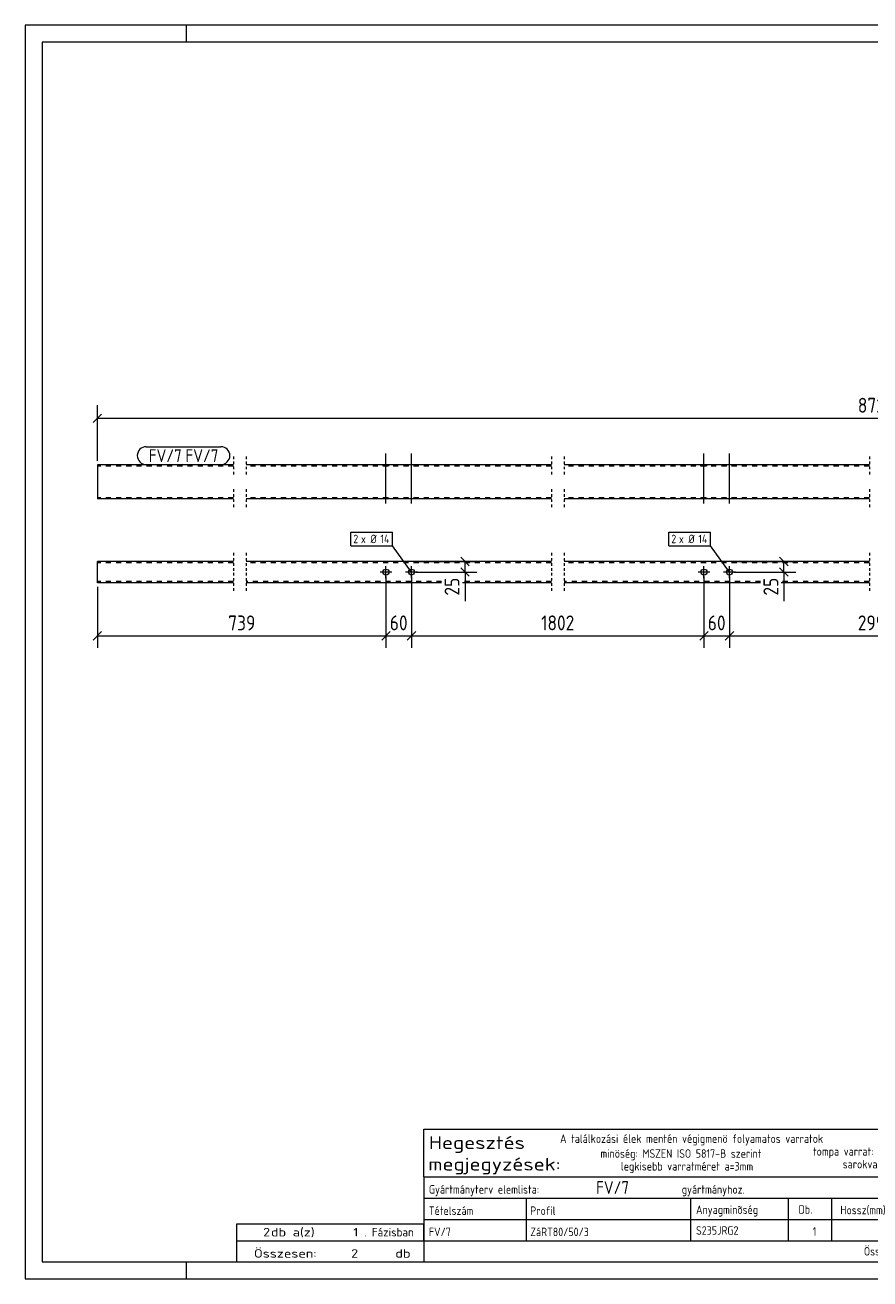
# Model space of a CAD drawing. Header units: millimetres. Extents: x 1 to 419, y 1 to 296.
# Tile 1 of 2: x 1 to 200, y 1 to 296. Entities that reach past the tile are written whole.
import ezdxf

# ---------------------------------------------------------------- set-up
doc = ezdxf.new("R2010")
doc.units = ezdxf.units.MM
doc.header["$LTSCALE"] = 0.6
for name, pattern in [('XKITLINE00', [0]), ('XKITLINE01', [4, 1, -1, 1, -1]), ('XKITLINE02', [4, 2, -2])]:
    doc.linetypes.add(name, pattern=pattern)
for name, color, linetype, lineweight in [('Bolt', 7, 'Continuous', 0), ('BoltMark', 3, 'Continuous', 0), ('DrawingSheet', 5, 'Continuous', 0), ('OtherObjectType', 1, 'Continuous', 0), ('Part', 2, 'Continuous', 0), ('PartMark', 3, 'Continuous', 0), ('Z-DIMENSIONS', 1, 'Continuous', 0)]:
    doc.layers.add(name, color=color, linetype=linetype, lineweight=lineweight)
doc.styles.add('ISOCPEUR', font='ISOCPEUR.TTF')

msp = doc.modelspace()

# ---------------------------------------------------------------- linework, layer by layer
at = {"layer": 'Bolt', "color": 3, "linetype": 'XKITLINE00', "lineweight": 0}
for p, q in [((85.9, 183.46), (85.9, 195.21)), ((91.9, 183.46), (91.9, 195.21)), ((160.7, 183.46), (160.7, 195.21)), ((166.7, 183.46), (166.7, 195.21)), ((85.2, 192.2), (85.2, 192.5)), ((86.6, 192.2), (86.6, 192.5)), ((91.2, 192.2), (91.2, 192.5)), ((92.6, 192.2), (92.6, 192.5)), ((160, 192.2), (160, 192.5)), ((161.4, 192.2), (161.4, 192.5)), ((166, 192.2), (166, 192.5)), ((167.4, 192.2), (167.4, 192.5)), ((85.2, 184.5), (85.2, 184.8)), ((86.6, 184.5), (86.6, 184.8)), ((91.2, 184.5), (91.2, 184.8)), ((92.6, 184.5), (92.6, 184.8)), ((160, 184.5), (160, 184.8)), ((161.4, 184.5), (161.4, 184.8)), ((166, 184.5), (166, 184.8)), ((167.4, 184.5), (167.4, 184.8)), ((85.9, 165.9), (85.9, 168.7)), ((91.9, 165.9), (91.9, 168.7)), ((160.7, 165.9), (160.7, 168.7)), ((166.7, 165.9), (166.7, 168.7)), ((87.3, 167.3), (84.5, 167.3)), ((93.3, 167.3), (90.5, 167.3)), ((162.1, 167.3), (159.3, 167.3)), ((168.1, 167.3), (165.3, 167.3))]:
    msp.add_line(p, q, dxfattribs=at)
for centre in [(85.9, 167.3), (91.9, 167.3), (160.7, 167.3), (166.7, 167.3)]:
    msp.add_circle(centre, 0.7, dxfattribs=at)
at = {"layer": 'BoltMark', "color": 7, "linetype": 'XKITLINE00', "lineweight": 0}
for p, q in [((77.61, 176.7), (87.4, 176.7)), ((77.61, 173.5), (77.61, 176.7)), ((87.4, 173.5), (87.4, 176.7)), ((152.41, 176.7), (162.2, 176.7)), ((152.41, 173.5), (152.41, 176.7)), ((162.2, 173.5), (162.2, 176.7)), ((77.61, 173.5), (87.4, 173.5)), ((91.9, 167.3), (87.4, 173.5)), ((152.41, 173.5), (162.2, 173.5)), ((166.7, 167.3), (162.2, 173.5))]:
    msp.add_line(p, q, dxfattribs=at)
at = {"layer": 'DrawingSheet', "color": 2, "linetype": 'XKITLINE00', "lineweight": 0}
for p, q in [((419, 296), (1, 296)), ((1, 296), (1, 1)), ((39, 292), (39, 296)), ((39, 1), (39, 5)), ((1, 1), (419, 1))]:
    msp.add_line(p, q, dxfattribs=at)
at = {"layer": 'DrawingSheet', "color": 3, "linetype": 'XKITLINE00', "lineweight": 0}
for p, q in [((415, 292), (5, 292)), ((5, 292), (5, 5)), ((5, 5), (415, 5))]:
    msp.add_line(p, q, dxfattribs=at)
at = {"layer": 'OtherObjectType', "color": 7, "linetype": 'XKITLINE00', "lineweight": 0}
for p, q in [((94.84, 25), (94.84, 36.25)), ((94.84, 36.25), (254.84, 36.25)), ((94.84, 25), (254.84, 25)), ((94.84, 25), (254.84, 25)), ((94.84, 25), (94.84, 20)), ((94.84, 20), (254.84, 20)), ((94.84, 20), (94.84, 15)), ((118.84, 20), (118.84, 15)), ((157.61, 15), (157.61, 20)), ((180.5, 20), (180.5, 15)), ((190.7, 20), (190.7, 15.12)), ((94.84, 15), (254.84, 15)), ((94.84, 15), (94.84, 10)), ((118.84, 15), (118.84, 10)), ((157.61, 10), (157.61, 15)), ((180.5, 15), (180.5, 10)), ((190.67, 15), (190.67, 10)), ((50.84, 10), (50.84, 14)), ((50.84, 14), (94.84, 14)), ((94.84, 10), (94.84, 14)), ((50.84, 10), (94.84, 10)), ((50.85, 5.02), (50.84, 9.99)), ((50.84, 9.98), (94.74, 9.98)), ((94.84, 10), (254.84, 10)), ((94.84, 10), (94.84, 5)), ((50.89, 5.03), (94.79, 5.03)), ((94.84, 5), (254.84, 5))]:
    msp.add_line(p, q, dxfattribs=at)
at = {"layer": 'Part', "color": 2, "linetype": 'XKITLINE00', "lineweight": 0}
for p, q in [((50, 192.5), (18, 192.5)), ((18, 192.5), (18, 184.5)), ((124.8, 192.5), (53, 192.5)), ((199.6, 192.5), (127.8, 192.5)), ((50, 184.5), (18, 184.5)), ((124.8, 184.5), (53, 184.5)), ((199.6, 184.5), (127.8, 184.5)), ((18, 164.8), (18, 169.8)), ((50, 169.8), (18, 169.8)), ((124.8, 169.8), (53, 169.8)), ((199.6, 169.8), (127.8, 169.8)), ((50, 164.8), (18, 164.8)), ((98.99, 164.8), (53, 164.8)), ((124.8, 164.8), (103.89, 164.8)), ((173.99, 164.8), (127.8, 164.8)), ((199.6, 164.8), (178.89, 164.8))]:
    msp.add_line(p, q, dxfattribs=at)
at = {"layer": 'Part', "color": 7, "linetype": 'XKITLINE02', "lineweight": 0}
for p, q in [((50, 192.2), (18, 192.2)), ((124.8, 192.2), (53, 192.2)), ((199.6, 192.2), (127.8, 192.2)), ((50, 184.8), (18, 184.8)), ((124.8, 184.8), (53, 184.8)), ((199.6, 184.8), (127.8, 184.8)), ((50, 169.5), (18, 169.5)), ((124.8, 169.5), (53, 169.5)), ((199.6, 169.5), (127.8, 169.5)), ((50, 165.1), (18, 165.1)), ((98.99, 165.1), (53, 165.1)), ((124.8, 165.1), (103.89, 165.1)), ((173.99, 165.1), (127.8, 165.1)), ((199.6, 165.1), (178.89, 165.1))]:
    msp.add_line(p, q, dxfattribs=at)
at = {"layer": 'Part', "color": 2, "linetype": 'XKITLINE01', "lineweight": 0}
for p, q in [((50, 194.5), (50, 190.2)), ((53, 194.5), (53, 190.2)), ((124.8, 194.5), (124.8, 190.2)), ((127.8, 194.5), (127.8, 190.2)), ((199.6, 194.5), (199.6, 190.2)), ((50, 186.8), (50, 182.5)), ((53, 186.8), (53, 182.5)), ((124.8, 186.8), (124.8, 182.5)), ((127.8, 186.8), (127.8, 182.5)), ((199.6, 186.8), (199.6, 182.5)), ((50, 171.8), (50, 167.5)), ((53, 171.8), (53, 167.5)), ((124.8, 171.8), (124.8, 167.5)), ((127.8, 171.8), (127.8, 167.5)), ((199.6, 171.8), (199.6, 167.5)), ((50, 167.1), (50, 162.8)), ((53, 167.1), (53, 162.8)), ((124.8, 167.1), (124.8, 162.8)), ((127.8, 167.1), (127.8, 162.8)), ((199.6, 167.1), (199.6, 162.8))]:
    msp.add_line(p, q, dxfattribs=at)
at = {"layer": 'PartMark', "color": 7, "linetype": 'XKITLINE00', "lineweight": 0}
for p, q in [((29.5, 196.8), (47.07, 196.8)), ((29.5, 192.6), (47.07, 192.6))]:
    msp.add_line(p, q, dxfattribs=at)
for centre, start, end in [((29.5, 194.7), 90, 270), ((47.07, 194.7), 270, 90)]:
    msp.add_arc(centre, 2.1, start, end, dxfattribs=at)
at = {"layer": 'Z-DIMENSIONS', "color": 7, "linetype": 'XKITLINE00', "lineweight": 0}
for p, q in [((18, 193.5), (18, 206.55)), ((18.99, 204.49), (17.01, 202.51)), ((18, 203.5), (384.2, 203.5)), ((92.9, 169.8), (107.29, 169.8)), ((103.5, 170.79), (105.48, 168.81)), ((103.5, 168.29), (105.48, 166.32)), ((104.49, 167.3), (104.49, 169.8)), ((167.7, 169.8), (182.29, 169.8)), ((178.5, 170.79), (180.48, 168.81)), ((178.5, 168.29), (180.48, 166.32)), ((179.49, 167.3), (179.49, 169.8)), ((85.9, 166.3), (85.9, 149.5)), ((85.9, 166.3), (85.9, 149.5)), ((91.9, 166.3), (91.9, 149.5)), ((91.9, 166.3), (91.9, 149.5)), ((92.9, 167.3), (107.29, 167.3)), ((104.49, 167.3), (104.49, 160.47)), ((104.49, 167.3), (104.49, 160.47)), ((160.7, 166.3), (160.7, 149.5)), ((160.7, 166.3), (160.7, 149.5)), ((166.7, 166.3), (166.7, 149.5)), ((166.7, 166.3), (166.7, 149.5)), ((167.7, 167.3), (182.29, 167.3)), ((179.49, 167.3), (179.49, 160.47)), ((179.49, 167.3), (179.49, 160.47)), ((18, 163.8), (18, 149.5)), ((18.99, 153.29), (17.01, 151.31)), ((18, 152.3), (85.9, 152.3)), ((86.89, 153.29), (84.91, 151.31)), ((86.5, 152.9), (84.91, 151.31)), ((85.9, 152.3), (91.9, 152.3)), ((92.89, 153.29), (90.91, 151.31)), ((92.89, 153.29), (90.91, 151.31)), ((91.9, 152.3), (160.7, 152.3)), ((161.69, 153.29), (159.71, 151.31)), ((161.3, 152.9), (159.71, 151.31)), ((160.7, 152.3), (166.7, 152.3)), ((167.69, 153.29), (165.71, 151.31)), ((167.69, 153.29), (165.71, 151.31)), ((166.7, 152.3), (235.5, 152.3))]:
    msp.add_line(p, q, dxfattribs=at)
at = {"layer": 'Z-DIMENSIONS', "color": 3}
for p in [(18, 203.5), (104.49, 169.8), (179.49, 169.8), (104.49, 167.3), (179.49, 167.3), (18, 152.3), (85.9, 152.3), (85.9, 152.3), (91.9, 152.3), (91.9, 152.3), (160.7, 152.3), (160.7, 152.3), (166.7, 152.3), (166.7, 152.3)]:
    msp.add_point(p, dxfattribs=at)

# ---------------------------------------------------------------- texts
at = {"layer": 'BoltMark', "color": 3, "style": 'ISOCPEUR', "width": 0.85}
for s, p in [('2', (78.21, 174.1)), ('x Ø', (80.01, 174.1)), ('14', (84.57, 174.1)), ('2', (153.01, 174.1)), ('x Ø', (154.81, 174.1)), ('14', (159.37, 174.1))]:
    msp.add_text(s, height=2, dxfattribs=at).set_placement(p)
at = {"layer": 'OtherObjectType', "color": 7, "style": 'ISOCPEUR'}
for s, height, width, p in [('Hegesztés', 3, 1.19, (95.99, 31.56)), ('A találkozási élek mentén végigmenö folyamatos varratok', 2, 0.85, (126.84, 33)), ('megjegyzések:', 3, 1.19, (95.84, 26.5)), ('minöség: MSZEN ISO 5817-B szerint', 2, 0.85, (136.34, 29.5)), ('tompa varrat: a=v , ahol v a vékonyabb lemez vastagsága', 2, 0.85, (186.34, 30)), ('legkisebb varratméret a=3mm', 2, 0.85, (141.16, 26.5)), ('sarokvarrat: a=0.7v (egyoldali) a=0.5v (kétoldali)', 2, 0.85, (193.34, 27)), ('Gyártmányterv elemlista:                               gyártmányhoz.', 2, 0.85, (95.99, 21.06)), ('Tételszám', 2, 0.85, (95.99, 16.06)), ('Profil', 2, 0.85, (119.84, 16.06)), ('Anyagminõség', 2, 0.85, (158.83, 16.29)), ('Db.', 2, 0.85, (182.96, 16.35)), ('Hossz(mm)', 2, 0.85, (192.78, 16.2)), ('2', 2, 1.211571, (56.99, 11)), ('db a(z)', 2, 1.211571, (58.84, 11)), ('1', 2, 1.211571, (78.19, 11)), ('. Fázisban', 2, 0.935, (80.84, 11)), ('Összesen:', 2, 0.85, (198.33, 6.5)), ('Összesen:            db', 2, 1.211571, (54.84, 6)), ('2', 2, 1.211571, (77.7, 6))]:
    msp.add_text(s, height=height, dxfattribs=dict(at, width=width)).set_placement(p)
at = {"layer": 'OtherObjectType', "color": 5, "style": 'ISOCPEUR', "width": 0.85}
for s, height, p in [('FV/7', 3, (135.32, 21)), ('FV/7', 2, (95.99, 11.06)), ('ZáRT80/50/3', 2, (119.84, 11.06)), ('S235JRG2', 2, (158.83, 11.4)), ('1', 2, (186.28, 11.17))]:
    msp.add_text(s, height=height, dxfattribs=at).set_placement(p)
at = {"layer": 'PartMark', "color": 1, "style": 'ISOCPEUR', "width": 0.85}
msp.add_text('FV/7', height=3, dxfattribs=at).set_placement((30.1, 193.2))
at = {"layer": 'PartMark', "color": 3, "style": 'ISOCPEUR', "width": 0.85}
msp.add_text('FV/7', height=3, dxfattribs=at).set_placement((38.73, 193.2))
at = {"layer": 'Z-DIMENSIONS', "color": 3, "style": 'ISOCPEUR', "width": 0.85}
for s, p in [('8726', (196.89, 204.8)), ('739', (48.79, 153.6)), ('60', (86.79, 153.6)), ('1802', (122.39, 153.6)), ('60', (161.59, 153.6)), ('2990', (196.89, 153.6))]:
    msp.add_text(s, height=3.5, dxfattribs=at).set_placement(p)
for p in [(103.19, 161.78), (178.19, 161.78)]:
    msp.add_text('25', height=3.5, rotation=90.0002, dxfattribs=at).set_placement(p)

doc.saveas('drawing.dxf')
